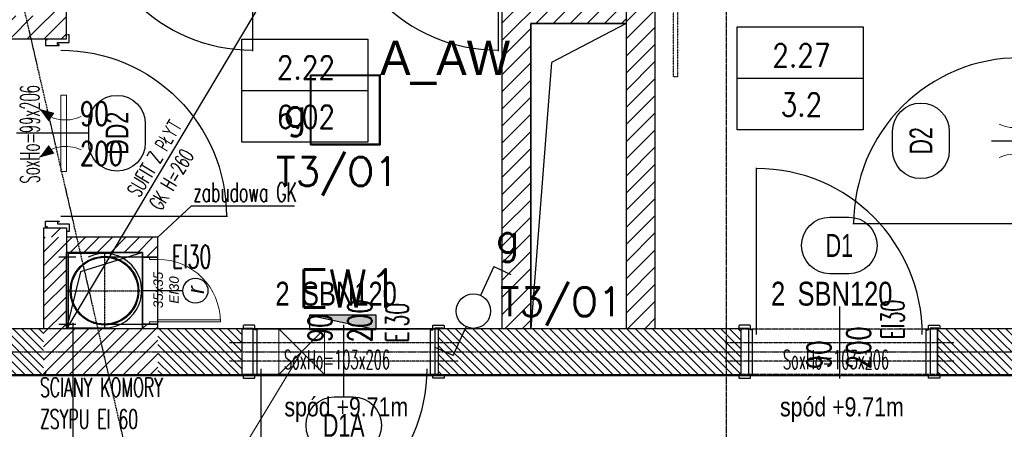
# Model space of a CAD drawing. Header units: millimetres. Extents: x 69081 to 158617, y -37521 to -9534.
# Tile 140 of 256: x 112698 to 113215, y -20404 to -20190. Entities that reach past the tile are written whole.
import ezdxf
from ezdxf.enums import TextEntityAlignment as Align
from ezdxf.lldxf.tags import DXFTag

# ---------------------------------------------------------------- set-up
doc = ezdxf.new("R2010")
doc.units = ezdxf.units.MM
for name, pattern in [('CIĄGłA', [0]), ('DASHED', [0.75, 0.5, -0.25]), ('DO', [0.8, 0.6, -0.1, 0, -0.1]), ('DP', [0.5, 0.3, -0.2]), ('KRESKOWA-SREDNIA', [0.2, 0.12, -0.08]), ('STRICHPUNKT2', [0.5, 0.25, -0.125, 0, -0.125])]:
    doc.linetypes.add(name, pattern=pattern)
for name, color, linetype in [('0_oświetlenie', 7, 'Continuous'), ('_A-opisy', 51, 'Continuous'), ('A-----SZ', 8, 'Continuous'), ('A-ARM', 8, 'Continuous'), ('A-MEB', 8, 'Continuous'), ('A-OSI', 8, 'DO'), ('A-SCI', 7, 'Continuous'), ('AM DRZIW WEWN', 1, 'Continuous'), ('B-widok-przerywana', 8, 'DASHED'), ('BA_drz', 7, 'Continuous'), ('BA_sym', 7, 'Continuous'), ('BA_WIC', 1, 'Continuous'), ('BZ_sym', 7, 'Continuous'), ('E_OPRAWY_LUXIONA', 3, 'Continuous'), ('E_Oświetlenie - Numer obwodu', 1, 'Continuous'), ('E_Oświetlenie - Opis', 4, 'Continuous'), ('E_Łączniki - Symbol', 3, 'Continuous'), ('F-BIL', 1, 'Continuous'), ('F-BIL-OP', 3, 'Continuous'), ('F-BIL-TA', 1, 'Continuous'), ('JS_OLKA KONSTR', 231, 'Continuous'), ('JS_p.poż.', 240, 'Continuous'), ('JS_PODCIĄGI', 1, 'DP'), ('JS_SUFIT PODWIESZONY', 40, 'Continuous'), ('Nadproża', 5, 'DO'), ('porta', 8, 'Continuous'), ('R-----OP', 1, 'Continuous'), ('R-----WY', 1, 'Continuous')]:
    doc.layers.add(name, color=color, linetype=linetype)
for name, color, linetype, lineweight in [('_A-stolarka', 72, 'Continuous', 9), ('_A-ściany', 141, 'Continuous', 35), ('DRZWI', 3, 'Continuous', 20), ('OPIS', 7, 'Continuous', 25), ('SB_OTWORY DRZWI', 1, 'Continuous', 9), ('SB_PRZEJSCIA', 3, 'Continuous', 9)]:
    doc.layers.add(name, color=color, linetype=linetype, lineweight=lineweight)
doc.layers.get('R-----WY').off()
doc.styles.add('BIKTS', font='bikromsw.shx', dxfattribs={"width": 0.85})
doc.styles.add('Opisowy', font='arial.ttf')
doc.styles.add('ROMANS', font='romans.shx', dxfattribs={"height": 1})
doc.styles.add('SIMPLEX', font='simplex', dxfattribs={"width": 0.85})
doc.styles.add('TableTextStyle', font='txt')
doc.styles.add('WYM--ROMANSSHX-08', font='ROMANS.SHX', dxfattribs={"width": 0.8})
tags = doc.linetypes.add('KRE-DR', pattern=[0.1, 0.06, -0.04]).pattern_tags.tags
tags[6:7] = [DXFTag(74, 4), DXFTag(75, 0), DXFTag(340, '0'), DXFTag(46, 1.0), DXFTag(50, 0.0), DXFTag(44, 0.0), DXFTag(45, 0.0)]
tags[4:5] = [DXFTag(74, 4), DXFTag(75, 0), DXFTag(340, '0'), DXFTag(46, 1.0), DXFTag(50, 0.0), DXFTag(44, 0.0), DXFTag(45, 0.0)]

# ---------------------------------------------------------------- blocks, each defined once
blk = doc.blocks.new('dr1h901')
at = {"color": 0}
blk.add_line((-0.5, 0), (-0.5, 1.005), dxfattribs=at)
at = {"color": 1}
blk.add_line((0, 0.1689), (0, -0.2655), dxfattribs=at)
blk.add_arc((-0.5, 0), 1, 0, 90, dxfattribs=at)
blk = doc.blocks.new('osie')
at = {"layer": 'A-OSI'}
for p, q in [((18204.75, -41242.2), (18790.79, -43780.63)), ((17717.4, -43202.43), (20818.3, -43202.43))]:
    blk.add_line(p, q, dxfattribs=at)
blk = doc.blocks.new('KRATKA WENT')
at = {"layer": 'DRZWI'}
for points in [[(-12.72, 11.16, 0, 5.4, 0), (-8.38, 4.78, 5.4, 5.4, 0)], [(12.72, 11.16, 0, 5.4, 0), (8.38, 4.78, 5.4, 5.4, 0)]]:
    blk.add_lwpolyline(points, format="xyseb", dxfattribs=at)
blk.add_lwpolyline([(20, -3), (20, 0), (-20, 0), (-20, -3)], close=True, dxfattribs=at)
for centre, start, end in [((-26.01, -2.55), 334.6838, 45.9092), ((26.01, -2.55), 134.0908, 205.3162)]:
    blk.add_arc(centre, 19.09, start, end, dxfattribs=at)
blk = doc.blocks.new('DYBY-BL5')
at = {"layer": 'F-BIL-TA', "color": 1}
blk.add_line((0, 45), (110, 45), dxfattribs=at)
blk.add_lwpolyline([(0, 0), (0, 90), (110, 90), (110, 0)], close=True, dxfattribs=at)
at = {"layer": 'F-BIL-OP', "style": 'SIMPLEX', "width": 0.85}
blk.add_attdef('NR', text='', height=20, dxfattribs=at).set_placement((56, 55), align=Align.CENTER)
at = {"layer": 'F-BIL-OP', "color": 2, "style": 'SIMPLEX', "width": 0.85, "flags": 1}
for tag, p in [('NAZWA', (119, 55)), ('POSADZKA', (119, 12)), ('GRUPA', (119, -27)), ('RODZAJ', (119, -72))]:
    blk.add_attdef(tag, p, '', height=19, dxfattribs=at)
at = {"layer": 'F-BIL-OP', "color": 2, "style": 'SIMPLEX', "width": 0.85}
blk.add_attdef('POW.', text='', height=20, dxfattribs=at).set_placement((56, 12), align=Align.CENTER)
at = {"layer": 'F-BIL-OP', "color": 2, "style": 'SIMPLEX', "width": 0.85, "flags": 1}
blk.add_attdef('POWH.', text='', height=20, dxfattribs=at).set_placement((56, -27), align=Align.CENTER)
blk = doc.blocks.new('A$Cde40f070')
at = {"layer": 'A-MEB', "linetype": 'KRE-DR'}
for p, q in [((2, 47.71), (2, 24)), ((37, 24), (37, 47.71))]:
    blk.add_line(p, q, dxfattribs=at)
at = {"layer": 'A-MEB'}
for p, q in [((2, 9), (2, 0)), ((37, 0), (37, 9))]:
    blk.add_line(p, q, dxfattribs=at)
at = {"layer": 'A-MEB', "linetype": 'STRICHPUNKT2'}
for points in [[(19.5, 4.5), (19.5, 43.5)], [(0, 24), (39, 24)]]:
    blk.add_lwpolyline(points, dxfattribs=at)
at = {"layer": 'A-MEB'}
blk.add_lwpolyline([(0, 24), (0, 5), (39, 5), (39, 24)], dxfattribs=at)
at = {"layer": 'A-MEB', "linetype": 'KRE-DR'}
blk.add_circle((19.5, 24), 18, dxfattribs=at)
at = {"layer": 'A-MEB'}
blk.add_circle((19.5, 24), 17.5, dxfattribs=at)
blk.add_circle((19.5, 24), 17.5, dxfattribs=at)
at = {"layer": 'A-MEB', "linetype": 'KRE-DR'}
blk.add_arc((19.5, 24), 19.5, 0, 206.177, dxfattribs=at)
blk = doc.blocks.new('zsyp')
at = {"layer": 'A-MEB'}
blk.add_lwpolyline([(37223.76, -21419.76), (37263.76, -21419.76), (37263.76, -21459.76), (37223.76, -21459.76), (37223.76, -21419.76)], dxfattribs=at)
blk.add_lwpolyline([(37223.76, -21419.76), (37263.76, -21419.76), (37231.11, -21429.81), (37223.76, -21459.76)], close=True, dxfattribs=at)
blk = doc.blocks.new('symnadpr')
at = {"style": 'BIKTS', "width": 0.8}
blk.add_attdef('SZT_NADPR', text='', height=25, dxfattribs=at).set_placement((-48.7, -11.7), align=Align.RIGHT)
blk.add_attdef('NAZNADPR', (-42.6, -11.7), '', height=25, dxfattribs=at)
blk = doc.blocks.new('A$C04435ce7')
at = {"layer": 'Nadproża', "ltscale": 0.75}
for p, q in [((2244.09, 956.01), (2124.09, 956.01)), ((2504.09, 956.01), (2384.09, 956.01)), ((2244.09, 946.44), (2124.09, 946.44)), ((2504.09, 946.44), (2384.09, 946.44))]:
    blk.add_line(p, q, dxfattribs=at)
at = {"layer": 'BZ_sym'}
ref = blk.add_blockref('symnadpr', (2183.63, 981.79), dxfattribs=dict(at, xscale=0.5, yscale=0.5, zscale=0.5))
ref.add_attrib('naznadpr', 'SBN120', (2162.13, 975.54), dxfattribs={"height": 12.5, "style": 'BIKTS', "width": 0.8})
ref.add_attrib('szt_nadpr', '2', dxfattribs={"height": 12.5, "style": 'BIKTS', "width": 0.8}).set_placement((2155.68, 975.54), align=Align.RIGHT)
ref = blk.add_blockref('symnadpr', (2443.63, 981.79), dxfattribs=dict(at, xscale=0.5, yscale=0.5, zscale=0.5))
ref.add_attrib('naznadpr', 'SBN120', (2422.13, 975.54), dxfattribs={"height": 12.5, "style": 'BIKTS', "width": 0.8})
ref.add_attrib('szt_nadpr', '2', dxfattribs={"height": 12.5, "style": 'BIKTS', "width": 0.8}).set_placement((2415.68, 975.54), align=Align.RIGHT)
at = {"layer": 'OPIS', "char_height": 10, "width": 160, "attachment_point": 1, "style": 'WYM--ROMANSSHX-08'}
for insert in [(2152.96, 927.5), (2412.96, 927.5)]:
    blk.add_mtext('{\\fArial|b0|i0|c238|p34;spód +9.71m}', dxfattribs=dict(at, insert=insert))
blk = doc.blocks.new('symdrz')
blk.add_lwpolyline([(-10, -30, -1), (-10, 30), (10, 30, -1), (10, -30)], format="xyb", close=True)
at = {"style": 'BIKTS', "width": 0.8}
blk.add_attdef('SZERDRZ', text='', height=25, dxfattribs=at).set_placement((77.1, 8.8), align=Align.CENTER)
blk.add_attdef('SYMDRZ', text='', height=25, dxfattribs=at).set_placement((0, 0), align=Align.MIDDLE)
blk.add_attdef('WYSDRZ', text='', height=25, dxfattribs=at).set_placement((77.1, -9.5), align=Align.TOP_CENTER)
blk = doc.blocks.new('A$C40e4dba9')
at = {"layer": 'A-SCI', "color": 4}
for p, q in [((0, 0), (0, 24)), ((103, 0), (103, 24))]:
    blk.add_line(p, q, dxfattribs=at)
at = {"layer": 'JS_PODCIĄGI', "lineweight": -3}
for p, q in [((0, 24), (103, 24)), ((103, 0), (0, 0))]:
    blk.add_line(p, q, dxfattribs=at)
at = {"layer": 'AM DRZIW WEWN', "insert": (21.87, 12.86), "char_height": 10, "width": 61.9698, "attachment_point": 1, "style": 'ROMANS'}
blk.add_mtext('{\\W0.5;SoxHo=103x206}', dxfattribs=at)
blk = doc.blocks.new('PRZEKROJE')
at = {"layer": 'R-----OP', "color": 121, "linetype": 'DP'}
blk.add_line((19809.22, -32516.52), (19809.22, -34819.41), dxfattribs=at)
blk = doc.blocks.new('opis lamp')
at = {"layer": 'E_Oświetlenie - Numer obwodu', "style": 'SIMPLEX'}
blk.add_attdef('OBWÓD', text='', height=15, dxfattribs=at).set_placement((-9.46, -1.18), align=Align.CENTER)
at = {"layer": 'E_Oświetlenie - Opis', "style": 'SIMPLEX'}
blk.add_attdef('OPIS1', (55.72, 42.77), '', height=15, dxfattribs=at)
blk = doc.blocks.new('E_Łącznik Schodowy')
at = {"layer": 'E_Łączniki - Symbol'}
for p, q in [((14.76, 32.33), (7.88, 17.27)), ((14.76, 32.33), (23.78, 28.22)), ((-6.5, -14.25), (0.37, 0.82)), ((-6.5, -14.25), (-15.52, -10.13))]:
    blk.add_line(p, q, dxfattribs=at)
blk.add_circle((4.13, 9.04), 9.04, dxfattribs=at)
at = {"layer": 'E_Oświetlenie - Numer obwodu', "style": 'SIMPLEX'}
blk.add_attdef('OBWÓD', (18.03, 6.42), '', height=15, dxfattribs=at)
at = {"layer": 'E_Oświetlenie - Opis', "style": 'SIMPLEX'}
blk.add_attdef('OPIS1', (16.15, 35.59), '', height=15, dxfattribs=at)
blk.add_attdef('h. montażu', text='', height=15, dxfattribs=at).set_placement((5.67, 23.5), align=Align.RIGHT)
blk = doc.blocks.new('EW1')
at = {"layer": 'E_OPRAWY_LUXIONA'}
h = blk.add_hatch(color=256, dxfattribs=at)
h.dxf.hatch_style = 1
h.paths.add_polyline_path([(17.5, -3.75), (17.5, 3.75), (-17.5, 3.75)])
blk.add_line((-17.5, 3.75), (17.5, -3.75), dxfattribs=at)
blk.add_lwpolyline([(-17.5, -3.75), (17.5, -3.75), (17.5, 3.75), (-17.5, 3.75)], close=True, dxfattribs=at)
at = {"layer": 'E_OPRAWY_LUXIONA', "linetype": 'ByBlock', "style": 'WYM--ROMANSSHX-08'}
blk.add_attdef('1', (-4.5, 5.28), '', height=20, dxfattribs=at)

msp = doc.modelspace()

# ---------------------------------------------------------------- hatches: boundary and pattern name
at = {"layer": 'A-----SZ'}
h = msp.add_hatch(dxfattribs=at)
h.set_pattern_fill('ANSI31', color=256, scale=2)
h.set_pattern_definition([(45, (77432.36, 16085.3974), (-4.49012806, 4.49012806), [])])
h.paths.add_polyline_path([(113612.1415, -19261.5941), (113554.1415, -19261.5941), (113554.1415, -19421.5941), (113566.1415, -19421.5941), (113566.1415, -19273.5941), (113612.1415, -19273.5941)])
h.paths.add_polyline_path([(113821.1415, -19261.5941), (113711.1415, -19261.5941), (113711.1415, -19273.5941), (113821.1415, -19273.5941)])
h.paths.add_polyline_path([(113733.1415, -19421.5941), (113195.1415, -19421.5941), (113195.1415, -19436.5941), (113733.1415, -19436.5941)])
h.paths.add_polyline_path([(113558.6415, -19860.5747), (113546.6415, -19860.5736), (113546.6415, -19940.5941), (113486.6415, -19940.5941), (113486.6415, -19952.5941), (113558.6415, -19952.5941)], flags=17)
h.paths.add_polyline_path([(113821.1415, -20081.5941), (113486.6415, -20081.5941), (113486.6415, -19860.5681), (113471.6415, -19860.5668), (113471.6415, -20351.5941), (113486.6415, -20351.5941), (113486.6415, -20096.5941), (113821.1415, -20096.5941)])
h.paths.add_polyline_path([(113471.6415, -20181.5941), (113219.6415, -20181.5941), (113219.6415, -20203.5941), (113231.6415, -20203.5941), (113231.6415, -20193.5941), (113471.6415, -20193.5941)])
h.paths.add_polyline_path([(113471.6415, -20303.5941), (113371.6415, -20303.5941), (113371.6415, -20351.5941), (113383.6415, -20351.5941), (113383.6415, -20315.5941), (113471.6415, -20315.5941)])
h.paths.add_polyline_path([(113231.6415, -20313.5941), (113231.6415, -20302.5941), (113219.6415, -20302.5941), (113219.6415, -20351.5941), (113231.6415, -20351.5941)])
h.paths.add_polyline_path([(113031.1534, -19860.5269), (113016.1534, -19860.5255), (113016.2519, -20109.5941), (112955.2009, -20109.5941), (112955.2009, -20121.5941), (113016.2566, -20121.5941), (113016.2566, -20256.5941), (113031.3102, -20256.5941)])
h.paths.add_polyline_path([(112856.2009, -20109.5941), (112841.2009, -20109.5941), (112841.2009, -19860.5097), (112826.2009, -19860.5097), (112826.2009, -20120.3598), (112826.2009, -20121.5941), (112856.2009, -20121.5941)])
h.paths.add_polyline_path([(112722.6415, -20121.5941), (112727.2009, -20121.5941), (112727.2009, -20109.5941), (112710.6415, -20109.5941), (112710.6415, -20187.5941), (112612.6415, -20187.5941), (112612.6415, -20156.5941), (112612.6415, -20075.5941), (112600.6415, -20075.5941), (112600.6415, -20087.5941), (112600.6415, -20187.5941), (112410.6415, -20187.5941), (112410.6415, -20199.5941), (112445.6415, -20199.5941), (112445.6415, -20289.5941), (112410.6415, -20289.5941), (112410.6415, -19911.9298), (112395.6415, -19915.3929), (112395.6415, -20360.5941), (112410.6415, -20360.5941), (112410.6415, -20301.5941), (112445.6415, -20301.5941), (112445.6415, -20351.5941), (112457.6415, -20351.5941), (112457.6415, -20199.5941), (112600.6415, -20199.5941), (112600.6415, -20204.5941), (112612.6415, -20204.5941), (112612.6415, -20199.5941), (112722.6415, -20199.5941)])
h.paths.add_polyline_path([(112722.6415, -20298.5941), (112710.6415, -20298.5941), (112710.6415, -20303.5941), (112722.6415, -20303.5941)], flags=17)
h.paths.add_polyline_path([(112612.6415, -20303.5941), (112600.6415, -20303.5941), (112600.6415, -20351.5941), (112612.6415, -20351.5941)], flags=17)
h.paths.add_polyline_path([(112501.6415, -20075.5941), (112410.6415, -20075.5941), (112410.6415, -20087.5941), (112501.6415, -20087.5941)], flags=17)
h.paths.add_polyline_path([(113621.1415, -19860.5941), (113633.1415, -19860.5941), (113633.1415, -19860.5814), (113621.1415, -19860.5803)], flags=17)
h.paths.add_polyline_path([(113761.1415, -19860.5941), (113773.1415, -19860.5941), (113761.1415, -19860.593)], flags=17)
h.paths.add_polyline_path([(113773.1415, -19890.5941), (113773.1415, -19902.5941), (113821.1415, -19902.5941), (113821.1415, -19890.5941)], flags=17)
h.paths.add_polyline_path([(113016.2566, -20256.5941), (113016.2566, -20271.5941), (113016.4304, -20271.5941), (113016.4304, -20351.5941), (113031.3478, -20351.5941), (113031.3102, -20256.5941)])
h.paths.add_polyline_path([(112286.6415, -20375.5941), (112286.6415, -20360.5941), (112230.0579, -20360.5941), (112140.8553, -19974.2149), (112126.2397, -19977.5892), (112218.1264, -20375.5941)])
h.paths.add_polyline_path([(112389.6415, -20360.5941), (112389.6415, -20375.5941), (112445.6415, -20375.5941), (112445.6415, -20360.5941)])
h = msp.add_hatch(dxfattribs=at)
h.set_pattern_fill('ANSI31', color=256, scale=2)
h.set_pattern_definition([(45, (84993.559, 10680.545), (-4.4901281, 4.4901281), [])])
h.paths.add_polyline_path([(113016.3317, -20176.6694), (113016.3317, -20191.6694), (112966.3317, -20191.6694), (112966.3317, -20351.5941), (112951.3317, -20351.5941), (112951.3317, -20176.6694)])
h = msp.add_hatch(dxfattribs=at)
h.set_pattern_fill('ANSI31', color=256, angle=270)
h.set_pattern_definition([(315, (133120.583, 9300.9974), (2.24506402, 2.24506404), [])])
h.paths.add_polyline_path([(112710.6415, -20351.5941), (112710.6415, -20375.5941), (112445.6814, -20375.5849), (112445.6814, -20351.5849)])
h = msp.add_hatch(dxfattribs=at)
h.set_pattern_fill('ANSI31', color=256, angle=270)
h.set_pattern_definition([(315, (133318.388, 9300.9974), (2.24506402, 2.24506404), [])])
h.paths.add_polyline_path([(112814.8415, -20351.5849), (112814.8415, -20375.5849), (112770.6415, -20375.5941), (112770.6415, -20351.5941)])
h = msp.add_hatch(dxfattribs=at)
h.set_pattern_fill('ANSI31', color=256, angle=270)
h.set_pattern_definition([(315, (133698.388, 9300.9974), (2.24506402, 2.24506404), [])])
h.paths.add_polyline_path([(113076.6415, -20351.5941), (113076.6415, -20375.5941), (112917.8415, -20375.5941), (112917.8415, -20351.5941)])
h = msp.add_hatch(dxfattribs=at)
h.set_pattern_fill('ANSI31', color=256, angle=270)
h.set_pattern_definition([(315, (133919.5804, 9300.9974), (2.24506402, 2.24506404), [])])
h.paths.add_polyline_path([(113407.6787, -20351.5849), (113407.6787, -20375.5849), (113179.6415, -20375.5941), (113179.6415, -20351.5941)])
at = {"layer": 'JS_p.poż.'}
h = msp.add_hatch(dxfattribs=at)
h.set_pattern_fill('ANSI31', color=256, scale=40, style=0)
h.set_pattern_definition([(45, (84993.559, 15179.6903), (-3.5355339, 3.5355339), [])])
edge = h.paths.add_edge_path()
edge.add_line((112770.6159, -20314.0941), (112770.6415, -20303.5941))
edge.add_line((112770.6415, -20303.5941), (112710.6415, -20303.5941))
edge.add_line((112710.6415, -20303.5941), (112710.6415, -20375.5941))
edge.add_line((112710.6415, -20375.5941), (112770.6415, -20375.5941))
edge.add_line((112770.6415, -20375.5941), (112770.6415, -20349.0941))
edge.add_line((112770.6415, -20349.0941), (112762.6415, -20349.0941))
edge.add_line((112762.6415, -20349.0941), (112762.6415, -20351.5941))
edge.add_line((112762.6415, -20351.5941), (112722.6415, -20351.5941))
edge.add_line((112722.6415, -20351.5941), (112722.6415, -20311.5941))
edge.add_line((112722.6415, -20311.5941), (112762.6415, -20311.5941))
edge.add_line((112762.6415, -20311.5941), (112762.6415, -20314.0941))
edge.add_line((112762.6415, -20314.0941), (112770.6415, -20314.0941))

# ---------------------------------------------------------------- linework, layer by layer
msp.add_lwpolyline([(111556.6836, -18844.1938), (111703.244, -18807.7598), (111981.0586, -20011.1069), (112126.2397, -19977.5892), (112217.3915, -20376.0176), (113845.1415, -20376.0176), (113845.1415, -18660.5941), (113996.1415, -18660.5941), (113996.1415, -20536.5941), (111947.4049, -20536.5941), (111556.4636, -18843.6979)])
at = {"layer": '0_oświetlenie'}
for points in [[(112850.6857, -20255.1194, 0), (112850.6857, -20218.6194, 0)], [(112850.6857, -20218.6194, 0), (112850.6857, -20255.1194, 0)], [(112850.6857, -20218.6194, 0), (112887.1857, -20218.6194, 0)], [(112887.1857, -20218.6194, 0), (112850.6857, -20218.6194, 0)], [(112850.6857, -20218.6194, 0), (112850.6857, -20255.1194, 0)], [(112887.1857, -20218.6194, 0), (112850.6857, -20218.6194, 0)], [(112850.6857, -20255.1194, 0), (112850.6857, -20218.6194, 0)], [(112850.6857, -20218.6194, 0), (112887.1857, -20218.6194, 0)], [(112850.9357, -20218.8694, 0), (112850.9357, -20254.8694, 0)], [(112886.9357, -20218.8694, 0), (112850.9357, -20218.8694, 0)], [(112850.9357, -20254.8694, 0), (112850.9357, -20218.8694, 0)], [(112850.9357, -20218.8694, 0), (112886.9357, -20218.8694, 0)], [(112886.9357, -20254.8694, 0), (112886.9357, -20218.8694, 0)], [(112886.9357, -20218.8694, 0), (112886.9357, -20254.8694, 0)], [(112887.1857, -20218.6194, 0), (112887.1857, -20255.1194, 0)], [(112887.1857, -20255.1194, 0), (112887.1857, -20218.6194, 0)], [(112887.1857, -20255.1194, 0), (112887.1857, -20218.6194, 0)], [(112887.1857, -20218.6194, 0), (112887.1857, -20255.1194, 0)], [(112887.1857, -20255.1194, 0), (112850.6857, -20255.1194, 0)], [(112850.6857, -20255.1194, 0), (112887.1857, -20255.1194, 0)], [(112850.6857, -20255.1194, 0), (112887.1857, -20255.1194, 0)], [(112887.1857, -20255.1194, 0), (112850.6857, -20255.1194, 0)], [(112850.9357, -20254.8694, 0), (112886.9357, -20254.8694, 0)], [(112886.9357, -20254.8694, 0), (112850.9357, -20254.8694, 0)]]:
    msp.add_polyline3d(points, dxfattribs=at)
at = {"layer": '_A-opisy', "color": 40}
msp.add_line((112783.7665, -20331.5956), (112762.9852, -20331.5956), dxfattribs=at)
msp.add_line((112783.7665, -20331.5956), (112762.9852, -20331.5956), dxfattribs=at)
msp.add_line((112783.7665, -20331.5956), (112762.9852, -20331.5956), dxfattribs=at)
msp.add_line((112783.7665, -20331.5956), (112762.9852, -20331.5956), dxfattribs=at)
msp.add_circle((112790.329, -20331.5938), 6.5625, dxfattribs=at)
msp.add_circle((112790.329, -20331.5938), 6.5625, dxfattribs=at)
at = {"layer": '_A-stolarka'}
for p, q in [((112766.2665, -20315.1878), (112766.2665, -20314.0941)), ((112766.2665, -20314.0941), (112770.6415, -20314.0941)), ((112766.2665, -20315.1878), (112766.2665, -20314.0941)), ((112766.2665, -20314.0941), (112770.6415, -20314.0941)), ((112770.6415, -20314.0941), (112770.6415, -20315.1878)), ((112770.6415, -20314.0941), (112770.6415, -20315.1878)), ((112770.6415, -20315.1878), (112766.2665, -20315.1878)), ((112770.6415, -20315.1878), (112766.2665, -20315.1878)), ((112770.6415, -20315.1878), (112770.6415, -20315.1878)), ((112770.6415, -20315.1878), (112770.6415, -20315.1878)), ((112770.6415, -20348.0003), (112766.2665, -20348.0003)), ((112766.2665, -20348.0003), (112766.2665, -20349.0941)), ((112770.6415, -20348.0003), (112766.2665, -20348.0003)), ((112766.2665, -20348.0003), (112766.2665, -20349.0941)), ((112766.2665, -20349.0941), (112770.6415, -20349.0941)), ((112766.2665, -20349.0941), (112770.6415, -20349.0941)), ((112803.454, -20346.9066), (112770.6415, -20346.9066)), ((112770.6415, -20346.9066), (112770.6415, -20348.0003)), ((112803.454, -20346.9066), (112770.6415, -20346.9066)), ((112770.6415, -20346.9066), (112770.6415, -20348.0003)), ((112770.6415, -20349.0941), (112770.6415, -20348.0003)), ((112770.6415, -20349.0941), (112770.6415, -20348.0003)), ((112770.6415, -20348.0003), (112771.7352, -20348.0003)), ((112770.6415, -20348.0003), (112803.454, -20348.0003)), ((112770.6415, -20349.0941), (112770.6415, -20348.0003)), ((112770.6415, -20349.0941), (112770.6415, -20348.0003)), ((112770.6415, -20348.0003), (112771.7352, -20348.0003)), ((112770.6415, -20348.0003), (112803.454, -20348.0003)), ((112771.7352, -20348.0003), (112803.454, -20348.0003)), ((112771.7352, -20348.0003), (112803.454, -20348.0003)), ((112803.454, -20348.0003), (112803.454, -20346.9066))]:
    msp.add_line(p, q, dxfattribs=at)
msp.add_arc((112770.6415, -20348.0003), 32.8125, 0, 90, dxfattribs=at)
msp.add_arc((112770.6415, -20348.0003), 32.8125, 0, 90, dxfattribs=at)
at = {"layer": '_A-ściany', "linetype": 'Continuous'}
for p, q in [((112770.6415, -20314.0941), (112762.6415, -20314.0941)), ((112770.6415, -20314.0941), (112762.6415, -20314.0941)), ((112770.6415, -20349.0941), (112762.6415, -20349.0941)), ((112770.6415, -20349.0941), (112762.6415, -20349.0941))]:
    msp.add_line(p, q, dxfattribs=at)
at = {"layer": '_A-ściany', "lineweight": 5}
msp.add_line((112762.6415, -20314.0941), (112762.6415, -20349.0941), dxfattribs=at)
msp.add_line((112762.6415, -20314.0941), (112762.6415, -20349.0941), dxfattribs=at)
at = {"layer": 'A-MEB', "linetype": 'KRESKOWA-SREDNIA'}
msp.add_lwpolyline([(113043.1534, -19882.5941), (113043.1534, -20219.5941), (113041.1534, -20219.5941), (113041.1534, -19882.5941)], dxfattribs=at)
at = {"layer": 'A-SCI', "color": 5}
for p, q in [((113031.1534, -19860.5941), (113031.3478, -20351.5941)), ((113016.2566, -20121.5941), (113016.2566, -20351.5941)), ((112710.6415, -20199.5941), (112722.6415, -20199.5941)), ((112710.6415, -20298.5941), (112710.6415, -20351.5941)), ((112710.6415, -20298.5941), (112722.6415, -20298.5941)), ((112722.6415, -20298.5941), (112722.6415, -20351.5941))]:
    msp.add_line(p, q, dxfattribs=at)
at = {"layer": 'A-SCI', "color": 4}
for p, q in [((112770.6415, -20303.5941), (112722.6415, -20303.5941)), ((112770.6415, -20303.5941), (112722.6415, -20303.5941)), ((112770.6415, -20351.5941), (112770.6415, -20303.5941)), ((112770.6415, -20351.5941), (112770.6415, -20303.5941)), ((112762.6415, -20311.5941), (112722.6415, -20311.5941)), ((112762.6415, -20311.5941), (112722.6415, -20311.5941)), ((112762.6415, -20351.5941), (112762.6415, -20311.5941)), ((112762.6415, -20351.5941), (112762.6415, -20311.5941))]:
    msp.add_line(p, q, dxfattribs=at)
at = {"layer": 'A-SCI', "color": 5}
for points in [[(112612.6415, -20199.5941), (112722.6415, -20199.5941), (112722.6415, -20121.5941), (112727.2009, -20121.5941)], [(113016.3317, -20176.6694), (113016.3317, -20191.6694), (112966.3317, -20191.6694), (112966.3317, -20351.5941), (112951.3317, -20351.5941), (112951.3317, -20176.6694), (113016.3317, -20176.6694)]]:
    msp.add_lwpolyline(points, dxfattribs=at)
at = {"layer": 'A-SCI', "color": 4}
msp.add_lwpolyline([(113821.1415, -20313.5941), (113821.1415, -20351.5941), (113179.6415, -20351.5941), (113179.6415, -20375.5941), (113845.1415, -20375.5941), (113845.1415, -20313.5941)], dxfattribs=at)
msp.add_lwpolyline([(112445.6415, -20375.5941), (113076.6415, -20375.5941), (113076.6415, -20351.5941), (112445.6415, -20351.5941)], close=True, dxfattribs=at)
at = {"layer": 'B-widok-przerywana', "color": 4, "linetype": 'CIĄGłA'}
for points in [[(112966.3317, -20191.6694), (113016.3317, -20191.6694), (112977.1504, -20211.9783), (112966.3317, -20351.5941)], [(112722.6415, -20311.5941), (112762.6415, -20311.5941), (112729.9978, -20321.6427), (112722.6415, -20351.5941)]]:
    msp.add_lwpolyline(points, close=True, dxfattribs=at)
at = {"layer": 'BA_WIC'}
msp.add_line((112725.9388, -20348.4196), (112725.9388, -20408.6742), dxfattribs=at)
msp.add_lwpolyline([(112770.6415, -20303.5941), (112788.3059, -20287.2153), (112842.3412, -20287.2153)], dxfattribs=at)
at = {"layer": 'JS_PODCIĄGI', "color": 4}
for p, q in [((112762.6415, -20327.4925), (112762.6415, -20335.6957)), ((112762.6415, -20335.6957), (112762.6415, -20327.4925)), ((112762.6415, -20327.4925), (112762.6415, -20335.6957)), ((112762.6415, -20335.6957), (112762.6415, -20327.4925))]:
    msp.add_line(p, q, dxfattribs=at)
at = {"layer": 'JS_PODCIĄGI', "lineweight": -3}
for p, q in [((112818.6415, -20351.5941), (112917.6415, -20351.5941)), ((112900.6415, -20351.5941), (112899.6415, -20351.5941)), ((113078.6415, -20351.5941), (113177.6415, -20351.5941)), ((113160.6415, -20351.5941), (113159.6415, -20351.5941)), ((112917.6415, -20375.5941), (112818.6415, -20375.5941)), ((113177.6415, -20375.5941), (113078.6415, -20375.5941))]:
    msp.add_line(p, q, dxfattribs=at)
at = {"layer": 'JS_SUFIT PODWIESZONY'}
msp.add_line((113000.7787, -19886.3136), (112722.6415, -20351.5941), dxfattribs=at)
at = {"layer": 'porta'}
for points in [[(112712.6415, -20200.0941), (112711.6415, -20200.0941), (112711.6415, -20203.0941), (112718.8915, -20203.0941), (112718.8915, -20202.5941), (112717.8915, -20202.5941), (112717.8915, -20201.5941), (112724.1415, -20201.5941), (112724.1415, -20197.5941), (112724.1415, -20197.5941), (112723.1415, -20197.5941)], [(112712.6415, -20298.0941), (112711.6415, -20298.0941), (112711.6415, -20295.0941), (112718.8915, -20295.0941), (112718.8915, -20295.5941), (112717.8915, -20295.5941), (112717.8915, -20296.5941), (112724.1415, -20296.5941), (112724.1415, -20300.5941), (112724.1415, -20300.5941), (112723.1415, -20300.5941)]]:
    msp.add_lwpolyline(points, dxfattribs=at)
for points in [[(112815.9415, -20375.9941), (112815.9415, -20375.5941), (112815.4415, -20375.5941), (112815.4415, -20377.1941, 0.41421356), (112815.7415, -20377.4941), (112821.0915, -20377.4941, 0.36992408), (112821.4415, -20377.1941), (112821.4415, -20375.9941), (112822.1415, -20375.9941, 0.41421356), (112822.6415, -20375.4941), (112822.6415, -20352.1441), (112821.4415, -20352.1441), (112821.4415, -20349.9941, 0.45993492), (112821.0915, -20349.6941), (112815.7415, -20349.6941, 0.41421356), (112815.4415, -20349.9941), (112815.4415, -20351.5941), (112815.9415, -20351.5941), (112815.9415, -20351.1941), (112820.4415, -20351.1941), (112820.4415, -20375.9941), (112815.9415, -20375.9941), (112815.9415, -20375.5941)], [(112920.3415, -20375.9941), (112920.3415, -20375.5941), (112920.8415, -20375.5941), (112920.8415, -20377.1941, -0.41421356), (112920.5415, -20377.4941), (112915.1915, -20377.4941, -0.36992408), (112914.8415, -20377.1941), (112914.8415, -20375.9941), (112914.1415, -20375.9941, -0.41421356), (112913.6415, -20375.4941), (112913.6415, -20352.1441), (112914.8415, -20352.1441), (112914.8415, -20349.9941, -0.45993492), (112915.1915, -20349.6941), (112920.5415, -20349.6941, -0.41421356), (112920.8415, -20349.9941), (112920.8415, -20351.5941), (112920.3415, -20351.5941), (112920.3415, -20351.1941), (112915.8415, -20351.1941), (112915.8415, -20375.9941), (112920.3415, -20375.9941), (112920.3415, -20375.5941)], [(113075.9415, -20375.9941), (113075.9415, -20375.5941), (113075.4415, -20375.5941), (113075.4415, -20377.1941, 0.41421356), (113075.7415, -20377.4941), (113081.0915, -20377.4941, 0.36992408), (113081.4415, -20377.1941), (113081.4415, -20375.9941), (113082.1415, -20375.9941, 0.41421356), (113082.6415, -20375.4941), (113082.6415, -20352.1441), (113081.4415, -20352.1441), (113081.4415, -20349.9941, 0.45993492), (113081.0915, -20349.6941), (113075.7415, -20349.6941, 0.41421356), (113075.4415, -20349.9941), (113075.4415, -20351.5941), (113075.9415, -20351.5941), (113075.9415, -20351.1941), (113080.4415, -20351.1941), (113080.4415, -20375.9941), (113075.9415, -20375.9941), (113075.9415, -20375.5941)], [(113180.3415, -20375.9941), (113180.3415, -20375.5941), (113180.8415, -20375.5941), (113180.8415, -20377.1941, -0.41421356), (113180.5415, -20377.4941), (113175.1915, -20377.4941, -0.36992408), (113174.8415, -20377.1941), (113174.8415, -20375.9941), (113174.1415, -20375.9941, -0.41421356), (113173.6415, -20375.4941), (113173.6415, -20352.1441), (113174.8415, -20352.1441), (113174.8415, -20349.9941, -0.45993492), (113175.1915, -20349.6941), (113180.5415, -20349.6941, -0.41421356), (113180.8415, -20349.9941), (113180.8415, -20351.5941), (113180.3415, -20351.5941), (113180.3415, -20351.1941), (113175.8415, -20351.1941), (113175.8415, -20375.9941), (113180.3415, -20375.9941), (113180.3415, -20375.5941)]]:
    msp.add_lwpolyline(points, format="xyb", dxfattribs=at)
at = {"layer": 'SB_PRZEJSCIA', "elevation": 1053.4492}
msp.add_lwpolyline([(112858.009, -20351.5941), (112834.009, -20351.5941), (112834.009, -20375.5941), (112858.009, -20375.5941), (112834.009, -20351.5941), (112858.009, -20351.5941), (112834.009, -20375.5941), (112858.009, -20375.5941), (112858.009, -20351.5941)], dxfattribs=at)
at = {"layer": 'SB_PRZEJSCIA', "color": 1}
msp.add_lwpolyline([(112788.861, -20428.5366), (112806.5817, -20428.5366), (112846.009, -20363.5941)], dxfattribs=at)

# ---------------------------------------------------------------- block references
at = {"layer": '0_oświetlenie'}
ref = msp.add_blockref('opis lamp', (112842.6271, -20248.685, 1), dxfattribs=at)
ref.add_attrib('OBWÓD', 'T3/O1', dxfattribs={"layer": 'E_Oświetlenie - Numer obwodu', "height": 15, "style": 'SIMPLEX'}).set_placement((112864.7833, -20276.653, 1), align=Align.CENTER)
ref.add_attrib('OPIS1', 'g', (112836.5731, -20245.6047, 1), dxfattribs={"layer": 'E_Oświetlenie - Opis', "height": 15, "style": 'SIMPLEX'})
ref = msp.add_blockref('E_Łącznik Schodowy', (112932.0325, -20351.3287, 1), dxfattribs=at)
ref.add_attrib('OBWÓD', 'T3/O1', (112950.0654, -20344.9055, 1), dxfattribs={"layer": 'E_Oświetlenie - Numer obwodu', "height": 15, "style": 'SIMPLEX'})
ref.add_attrib('OPIS1', 'g', (112947.9862, -20311.54, 1), dxfattribs={"layer": 'E_Oświetlenie - Opis', "height": 15, "style": 'SIMPLEX'})
at = {"layer": '0_oświetlenie', "color": 4}
ref = msp.add_blockref('EW1', (112867.6281, -20348.1194), dxfattribs=at)
ref.add_attrib('1', 'EW1', (112843.7672, -20340.4518), dxfattribs={"layer": 'E_OPRAWY_LUXIONA', "linetype": 'ByBlock', "height": 20, "style": 'WYM--ROMANSSHX-08'})
at = {"layer": 'A-ARM', "xscale": 87, "yscale": -87, "zscale": -87, "rotation": 90.00000000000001}
msp.add_blockref('dr1h901', (112719.6415, -20249.0941), dxfattribs=at)
at = {"layer": 'A-MEB', "rotation": 270}
msp.add_blockref('A$Cde40f070', (112718.6416, -20312.0941), dxfattribs=at)
msp.add_blockref('A$Cde40f070', (112718.6416, -20312.0941), dxfattribs=at)
at = {"layer": 'A-MEB'}
msp.add_blockref('zsyp', (75498.884, 1108.1635), dxfattribs=at)
at = {"layer": 'A-SCI', "color": 4}
msp.add_blockref('osie', (94084.5456, 22838.835), dxfattribs=at)
at = {"layer": 'AM DRZIW WEWN'}
ref = msp.add_blockref('symdrz', (112749.1875, -20249.0941), dxfattribs=dict(at, xscale=0.4950000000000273, yscale=0.4950000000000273, zscale=0.4950000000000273, rotation=90))
ref.add_attrib('Symdrz', 'DD2', dxfattribs={"layer": 'BA_sym', "height": 12, "rotation": 90, "style": 'BIKTS', "width": 0.7}).set_placement((112749.1875, -20249.0941), align=Align.MIDDLE_CENTER)
ref = msp.add_blockref('symdrz', (113170.942, -20253.0941), dxfattribs=dict(at, xscale=0.4950000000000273, yscale=0.4950000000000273, zscale=0.4950000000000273, rotation=90))
ref.add_attrib('Symdrz', 'D2', dxfattribs={"layer": 'BA_sym', "height": 12, "rotation": 90, "style": 'BIKTS', "width": 0.7}).set_placement((113170.942, -20253.0941), align=Align.MIDDLE_CENTER)
ref = msp.add_blockref('symdrz', (113128.1415, -20307.8952), dxfattribs=dict(at, xscale=0.4950000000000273, yscale=0.4950000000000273, zscale=0.4950000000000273))
ref.add_attrib('Symdrz', 'D1', dxfattribs={"layer": 'BA_sym', "height": 12, "style": 'BIKTS', "width": 0.7}).set_placement((113128.1415, -20307.8952), align=Align.MIDDLE_CENTER)
ref = msp.add_blockref('symdrz', (112868.1415, -20402.1401), dxfattribs=dict(at, xscale=0.4950000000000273, yscale=0.4950000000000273, zscale=0.4950000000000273))
ref.add_attrib('Symdrz', 'D1A', dxfattribs={"layer": 'BA_sym', "height": 12, "style": 'BIKTS', "width": 0.7}).set_placement((112868.1415, -20402.1401), align=Align.MIDDLE_CENTER)
at = {"layer": 'BA_drz', "yscale": -87, "zscale": -87}
for p, xscale in [((112776.7009, -20118.5941), -87), ((112905.7009, -20118.5941), -87), ((112868.1415, -20372.5941), 87)]:
    msp.add_blockref('dr1h901', p, dxfattribs=dict(at, xscale=xscale))
at = {"layer": 'BA_drz', "xscale": -87, "yscale": -87, "zscale": -87}
for p, rotation in [((113222.6415, -20253.0941), 270), ((113128.1415, -20354.5941), 180)]:
    msp.add_blockref('dr1h901', p, dxfattribs=dict(at, rotation=rotation))
at = {"layer": 'F-BIL', "xscale": 0.6, "yscale": 0.6, "zscale": 0.6}
for p, values in [((113074.5926, -20247.326), {'NR': '2.27', 'POW.': '3.2'}), ((112814.7034, -20253.7523), {'NR': '2.22', 'POW.': '6.02'})]:
    msp.add_blockref('DYBY-BL5', p, dxfattribs=at).add_auto_attribs(values)
at = {"layer": 'JS_OLKA KONSTR'}
msp.add_blockref('A$C04435ce7', (110684.0499, -21314.9635), dxfattribs=at)
at = {"layer": 'R-----WY'}
msp.add_blockref('PRZEKROJE', (93259.4635, 13995.1786), dxfattribs=at)
at = {"layer": 'R-----WY', "xscale": -1}
for p, rotation in [((112719.6415, -20249.0941), 89.99999999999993), ((112719.6415, -20249.0941), 89.99999999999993), ((113222.6415, -20253.0941), 270)]:
    msp.add_blockref('KRATKA WENT', p, dxfattribs=dict(at, rotation=rotation))
at = {"layer": 'SB_OTWORY DRZWI'}
for p in [(112814.8415, -20375.5941), (113076.6415, -20375.5941)]:
    msp.add_blockref('A$C40e4dba9', p, dxfattribs=at)

# ---------------------------------------------------------------- texts
at = {"layer": '0_oświetlenie', "style": 'TableTextStyle'}
msp.add_text('A_AW', height=18, dxfattribs=at).set_placement((112887.1857, -20218.6201))
at = {"layer": '_A-opisy', "color": 40, "attachment_point": 7, "rotation": 90, "style": 'Opisowy'}
for s, insert, char_height in [('\\pxqc;{\\fArial|b0|i1|c238|p34;35x35\\PEI30}', (112781.6725, -20347.0954), 5), ('\\pxqc;{\\fArial|b0|i1|c238|p34;35x35\\PEI30}', (112781.6725, -20347.0954), 5), ('\\pxqc;{\\fArial|b0|i1|c238|p34;r}', (112794.7975, -20347.0954), 8.75), ('\\pxqc;{\\fArial|b0|i1|c238|p34;r}', (112794.7975, -20347.0954), 8.75)]:
    msp.add_mtext_dynamic_manual_height_columns(s, width=31.718161, gutter_width=0.5469, heights=[0], dxfattribs=dict(at, insert=insert, char_height=char_height))
at = {"layer": 'JS_p.poż.', "ltscale": 0.02, "attachment_point": 1, "style": 'ROMANS'}
for s, insert, char_height, width in [('{\\W0.6;EI30}', (112777.9707, -20307.8151), 12, 260.223155), ('{\\W0.6;ŚCIANY KOMORY ZSYPU EI 60}', (112708.8006, -20377.2102), 10, 87.988766)]:
    msp.add_mtext(s, dxfattribs=dict(at, insert=insert, char_height=char_height, width=width))
at = {"layer": 'JS_p.poż.', "ltscale": 0.02, "char_height": 12, "width": 260.223155, "attachment_point": 1, "rotation": 90, "style": 'ROMANS'}
for insert in [(112890.1528, -20358.6765), (113150.1528, -20357.0337)]:
    msp.add_mtext('{\\W0.6;EI30}', dxfattribs=dict(at, insert=insert))
at = {"layer": 'JS_SUFIT PODWIESZONY', "insert": (112754.0975, -20279.0849), "char_height": 8, "width": 59.10685, "attachment_point": 1, "rotation": 59.093625, "style": 'ROMANS'}
msp.add_mtext('{\\W0.6;SUFIT Z PŁYT\\PGK H=260}', dxfattribs=at)
at = {"layer": 'R-----OP', "rotation": 90, "style": 'ROMANS'}
for s, insert, char_height, width, attachment_point in [('\\pxql;{\\W0.5;SoxHo=99x206}', (112708.4654, -20275.343), 10, 237.48282, 7), ('\\pxql;{\\W0.7;90\\P200}', (112882.8075, -20015.8843, -202.3999), 12.5, 342.829506, 9), ('\\pxql;{\\W0.7;    90\\P    200}', (113144.5384, -20053.8735), 12.5, 342.829506, 9)]:
    msp.add_mtext(s, dxfattribs=dict(at, insert=insert, char_height=char_height, width=width, attachment_point=attachment_point))
at = {"layer": 'R-----OP', "style": 'ROMANS'}
for s, insert, char_height, width, attachment_point in [('\\pxql;{\\W0.7;90\\P200}', (113072.5954, -20232.6188), 12.5, 342.829506, 3), ('{\\W0.6;zabudowa GK }', (112789.2743, -20275.0053), 10, 70.900885, 1)]:
    msp.add_mtext(s, dxfattribs=dict(at, insert=insert, char_height=char_height, width=width, attachment_point=attachment_point))

doc.saveas('drawing.dxf')
